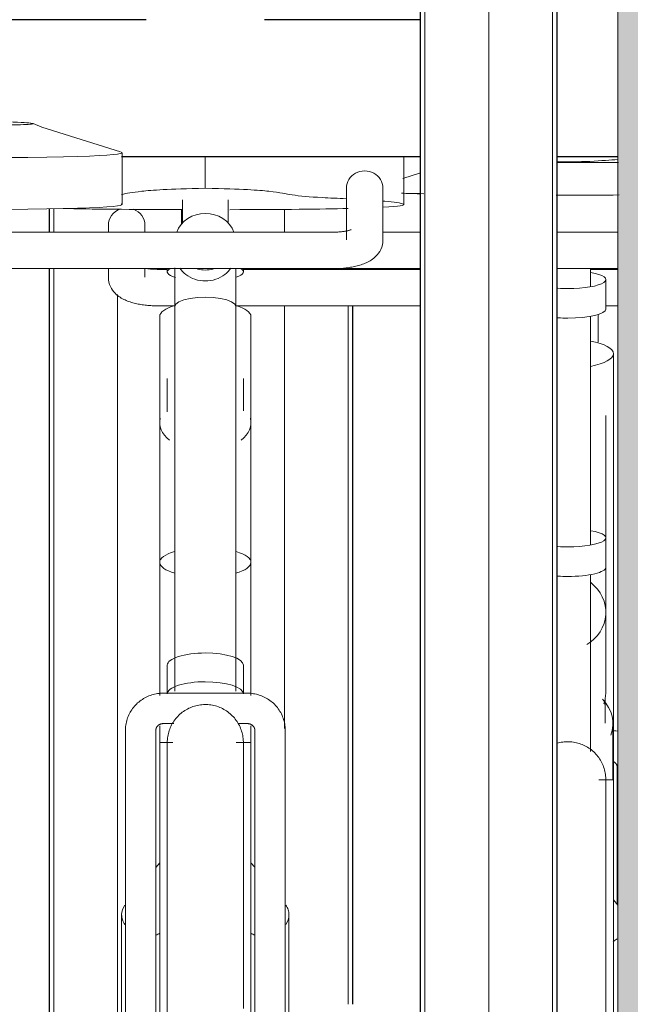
# Model space of a CAD drawing. Extents: x 50445 to 145605, y -10968 to 41989.
# Tile 124 of 256: x 90535 to 90937, y -1281 to -633. Entities that reach past the tile are written whole.
import ezdxf

# ---------------------------------------------------------------- set-up
doc = ezdxf.new("R2010")
doc.units = 0
doc.header["$LTSCALE"] = 414.30304
doc.header["$MEASUREMENT"] = 0
doc.linetypes.add('gestippeld_2_', pattern=[6.35, 3.175, -3.175])
doc.linetypes.add('hartlijn-fijn', pattern=[6, 4, -1, 0, -1])
for name, color, linetype, lineweight in [('A-EQPM', 6, 'CONTINUOUS', 18), ('A-GENM', 6, 'CONTINUOUS', 18), ('S-BEAM', 4, 'CONTINUOUS', 18), ('S-COLS', 6, 'CONTINUOUS', 18), ('S-COLS-HIDN', 5, 'gestippeld_2_', 18)]:
    doc.layers.add(name, color=color, linetype=linetype, lineweight=lineweight)

# ---------------------------------------------------------------- blocks, each defined once
blk = doc.blocks.new('42_KA leemstuc betonkolomafwerking - Type-V76-plotview doorsnede C C  -  1 op 100')
at = {"layer": 'A-GENM'}
h = blk.add_hatch(color=256, dxfattribs=at)
h.paths.add_polyline_path([(9748.73, -2480), (10302.73, -2480), (10302.73, -1463.74), (10278.05, -1462.63), (10273.93, -1460.93), (10261.14, -1452.67), (10259.46, -1449.7), (10258.46, -1444.08), (10257.83, -1434.06), (10258.24, -1407.83), (10261.34, -1402.77), (10266.72, -1399.85), (10272.93, -1399.85), (10278.31, -1402.77), (10281.42, -1407.83), (10281.83, -1410.75), (10281.83, -1438.97), (10289.83, -1439.83), (10302.73, -1439.83), (10302.73, -332.84), (10278.05, -331.72), (10273.93, -330.03), (10261.14, -321.77), (10259.46, -318.8), (10258.46, -313.17), (10257.83, -298.21), (10258.24, -276.92), (10261.34, -271.87), (10266.72, -268.95), (10272.93, -268.95), (10278.31, -271.87), (10281.42, -276.92), (10281.83, -279.84), (10281.83, -308.07), (10289.83, -308.93), (10302.73, -308.93), (10302.73, 530), (9748.73, 530), (9748.73, -2444.34)], flags=0)
h.paths.add_polyline_path([(10273.44, -1435.77), (10275.83, -1435.18), (10273.27, -1435.18)], flags=0)
h.paths.add_polyline_path([(10273.44, -304.86), (10275.83, -304.28), (10273.27, -304.28)], flags=0)
blk.add_line((9748.73, 530), (9748.73, -2480), dxfattribs=at)
blk = doc.blocks.new('97_KA_gestapelde fietsenstalling 8 fietsen 1600x1900 - Type-V114-plotview doorsnede C C  -  1 op 100')
at = {"layer": 'S-COLS', "lineweight": 25}
for p, q in [((9375, -1424.44), (9375, -1439.83)), ((9375, -1463.74), (9375, -2074))]:
    blk.add_line(p, q, dxfattribs=at)
at = {"layer": 'S-COLS', "linetype": 'hartlijn-fijn'}
blk.add_line((9420, -1480.86), (9420, -2160), dxfattribs=at)
at = {"layer": 'S-COLS-HIDN'}
for p, q in [((9378, -1439.83), (9378, -1424.38)), ((9462, -1424.97), (9462, -1434.7)), ((9378, -2074), (9378, -1463.74))]:
    blk.add_line(p, q, dxfattribs=at)
blk = doc.blocks.new('97_KA_gestapelde fietsenstalling 8 fietsen 1600x1900 - Type-V115-plotview doorsnede C C  -  1 op 100')
at = {"layer": 'A-EQPM'}
for p, q in [((9708.93, -1394.04), (9729, -1394.04)), ((9619.06, -1400.87), (9607.56, -1404.6)), ((9413.9, -1435.22), (9413.9, -1439.83)), ((9437.9, -1439.83), (9437.9, -1435.22)), ((9413.9, -1463.74), (9413.9, -1469.43)), ((9437.9, -1469.43), (9437.9, -1463.74)), ((9730.9, -1475.67), (9730.9, -1463.72)), ((9452.63, -1464.27), (9445.9, -1464.27)), ((9619.1, -1464.27), (9502.56, -1464.27)), ((9748.73, -1464.27), (9730.82, -1464.27)), ((9740.9, -1490.44), (9740.9, -1471.01)), ((9445.9, -1488.27), (9457.36, -1488.27)), ((9497.9, -1488.27), (9619.12, -1488.27)), ((9741.31, -1488.27), (9748.73, -1488.27)), ((9730.9, -1645.26), (9730.9, -1495.12)), ((9745.9, -1621.98), (9745.9, -1519.77)), ((9740.9, -1640.96), (9740.9, -1560.49)), ((9745.9, -1800.09), (9745.9, -1589.35)), ((9740.9, -1660.39), (9740.9, -1640.96)), ((9740.9, -1689.95), (9740.9, -1660.39)), ((9730.9, -1781.54), (9730.9, -1665.08)), ((9740.9, -1741.93), (9740.9, -1689.95)), ((9740.9, -1741.93), (9740.9, -1734.42)), ((9740.55, -1762.99), (9740.55, -1747.82)), ((9745.55, -1800.13), (9745.55, -1762.99)), ((9748.4, -1791.81), (9748.4, -1882.24)), ((9745.9, -1800.09), (9736.27, -1800.09)), ((9745.9, -1800.09), (9745.9, -2104.9)), ((9748.73, -1882.62), (9745.9, -1879.17))]:
    blk.add_line(p, q, dxfattribs=at)
at = {"layer": 'A-EQPM', "flags": 128}
for points in [[(9439.37, -1463.78), (9439.91, -1463.86), (9440.47, -1463.94), (9441.05, -1464.01), (9441.64, -1464.07), (9442.24, -1464.12), (9442.85, -1464.17), (9443.47, -1464.2), (9444.09, -1464.23), (9444.72, -1464.25), (9445.36, -1464.26), (9445.9, -1464.27)], [(9413.9, -1469.43), (9414, -1471.09), (9414.28, -1472.71), (9414.72, -1474.24), (9415.3, -1475.64), (9415.97, -1476.9), (9416.71, -1478.04), (9417.49, -1479.04), (9418.3, -1479.93), (9419.11, -1480.72), (9419.93, -1481.42), (9420.75, -1482.05), (9421.57, -1482.61), (9422.39, -1483.13), (9423.21, -1483.59), (9424.03, -1484.02), (9424.85, -1484.42), (9425.67, -1484.78), (9426.5, -1485.12), (9427.34, -1485.43), (9428.18, -1485.72), (9429.03, -1485.99), (9429.89, -1486.25), (9430.76, -1486.48), (9431.63, -1486.7), (9432.52, -1486.9), (9433.41, -1487.09), (9434.31, -1487.26), (9435.22, -1487.42), (9436.14, -1487.57), (9437.07, -1487.7), (9438, -1487.81), (9438.94, -1487.92), (9439.89, -1488.01), (9440.84, -1488.08), (9441.79, -1488.15), (9442.75, -1488.2), (9443.71, -1488.23), (9444.67, -1488.26), (9445.64, -1488.27), (9445.9, -1488.27)], [(9735.9, -1512.15), (9735.9, -1511.03), (9735.9, -1509.9), (9735.9, -1508.76), (9735.9, -1507.61), (9735.9, -1506.45), (9735.9, -1505.29), (9735.9, -1504.13), (9735.9, -1502.98), (9735.9, -1501.82), (9735.9, -1500.67), (9735.9, -1499.52), (9735.9, -1498.38), (9735.9, -1497.25), (9735.9, -1496.14), (9735.9, -1495.03), (9735.9, -1493.94)], [(9748.52, -1768.14), (9747.56, -1767.96), (9746.59, -1767.83), (9745.62, -1767.72)], [(9708.73, -1776.14), (9709.69, -1775.88), (9710.67, -1775.65), (9711.65, -1775.46), (9712.64, -1775.31), (9713.63, -1775.2), (9714.63, -1775.13), (9715.63, -1775.1), (9716.63, -1775.11), (9717.63, -1775.15), (9718.62, -1775.24), (9719.61, -1775.37), (9720.6, -1775.54), (9721.58, -1775.75), (9722.55, -1776), (9723.51, -1776.28), (9724.45, -1776.6), (9725.38, -1776.96), (9726.3, -1777.36), (9727.2, -1777.8), (9728.09, -1778.27), (9728.95, -1778.77), (9729.79, -1779.31), (9730.61, -1779.88), (9731.41, -1780.49), (9732.18, -1781.12), (9732.92, -1781.79), (9733.64, -1782.48), (9734.33, -1783.21), (9734.99, -1783.96), (9735.62, -1784.74), (9736.22, -1785.54), (9736.79, -1786.36), (9737.32, -1787.21), (9737.82, -1788.07), (9738.28, -1788.96), (9738.71, -1789.86), (9739.1, -1790.78), (9739.45, -1791.72), (9739.77, -1792.67), (9740.05, -1793.63), (9740.29, -1794.6), (9740.49, -1795.58), (9740.65, -1796.57), (9740.77, -1797.56), (9740.85, -1798.56), (9740.89, -1799.55), (9740.9, -1800.09)], [(9745.91, -1788.2), (9746.09, -1788.3), (9746.27, -1788.4), (9746.44, -1788.5), (9746.6, -1788.61), (9746.76, -1788.73), (9746.91, -1788.85), (9747.05, -1788.97), (9747.18, -1789.1), (9747.31, -1789.22), (9747.43, -1789.36), (9747.54, -1789.49), (9747.65, -1789.63), (9747.75, -1789.77), (9747.84, -1789.91), (9747.92, -1790.05), (9748, -1790.19), (9748.07, -1790.33), (9748.13, -1790.47), (9748.19, -1790.62), (9748.23, -1790.76), (9748.28, -1790.91), (9748.31, -1791.05), (9748.34, -1791.19), (9748.37, -1791.34), (9748.38, -1791.48), (9748.39, -1791.63), (9748.4, -1791.77), (9748.4, -1791.81)], [(9740.9, -1953.45), (9740.9, -1942.99), (9740.9, -1932.79), (9740.9, -1922.87), (9740.9, -1913.24), (9740.9, -1903.92), (9740.9, -1894.91), (9740.9, -1886.25), (9740.9, -1877.93), (9740.9, -1869.98), (9740.9, -1862.4), (9740.9, -1855.21), (9740.9, -1848.42), (9740.9, -1842.03), (9740.9, -1836.07), (9740.9, -1830.54), (9740.9, -1825.45), (9740.9, -1820.81), (9740.9, -1816.62), (9740.9, -1812.89), (9740.9, -1809.63), (9740.9, -1806.84), (9740.9, -1804.53), (9740.9, -1802.7), (9740.9, -1801.35), (9740.9, -1800.49), (9740.9, -1800.11), (9740.9, -1800.09)], [(9740.9, -1800.09), (9740.9, -1800.34), (9740.9, -1801.07), (9740.9, -1802.29), (9740.9, -1803.99), (9740.9, -1806.17)], [(9740.9, -1800.49), (9740.9, -1800.11), (9740.9, -1800.09)]]:
    blk.add_lwpolyline(points, dxfattribs=at)
at = {"layer": 'A-EQPM'}
for centre, major_axis, ratio, start_param, end_param in [((9425.9, -1435.22), (12, 0), 0.939693, 1.934265, 3.141593), ((9425.9, -1435.22), (12, 0), 0.939693, 0, 1.18758), ((9715.9, -1471.01), (25, 0), 0.237436, 4.712389, 7.208051), ((9715.9, -1471.01), (25, 0), 0.237436, 4.45059, 4.712389), ((9715.9, -1490.44), (25, 0), 0.237436, 4.45059, 4.712389), ((9715.9, -1490.44), (25, 0), 0.237436, 4.712389, 6.283185), ((9715.9, -1519.77), (30, 0), 0.320127, 5.235988, 7.330383), ((9715.9, -1640.96), (25, 0), 0.237436, 4.712389, 7.203975), ((9715.9, -1640.96), (25, 0), 0.237436, 4.45059, 4.712389), ((9715.9, -1660.39), (-25, 0), 0.237436, 1.570796, 3.141593), ((9715.9, -1660.39), (-25, 0), 0.237436, 1.308997, 1.570796), ((9715.9, -1689.95), (25, 0), 0.978148, 5.235988, 7.20753), ((9715.9, -1762.99), (29.65, 0), 0.838671, 5.969026, 6.971977), ((9715.9, -1747.82), (24.65, 0), 0.838671, 6.146443, 6.370818)]:
    blk.add_ellipse(centre, major_axis=major_axis, ratio=ratio, start_param=start_param, end_param=end_param, dxfattribs=at)
for points in [[(9748.78, -1392.02), (9743.77, -1392.34), (9738.35, -1392.79), (9730.36, -1393.21)], [(9715.9, -1393.5), (9713.56, -1393.5), (9711.24, -1393.47), (9708.93, -1393.43)], [(9730.36, -1393.21), (9725.6, -1393.4), (9720.78, -1393.5), (9715.9, -1393.5)], [(9729, -1394.04), (9737.06, -1394.04), (9743.74, -1394.02), (9749.34, -1394)], [(9606.66, -1414.18), (9610.12, -1414.31), (9615.17, -1414.42), (9621.24, -1414.5)], [(9618.6, -1414.56), (9614.09, -1414.44), (9610.13, -1414.31), (9606.67, -1414.18)], [(9708.2, -1415.41), (9710.72, -1415.41), (9713.29, -1415.41), (9715.9, -1415.41)], [(9715.9, -1415.41), (9713.29, -1415.41), (9710.72, -1415.41), (9708.2, -1415.41)], [(9715.9, -1415.41), (9728.22, -1415.41), (9739.45, -1415.39), (9749.68, -1415.34)], [(9749.68, -1415.34), (9739.45, -1415.39), (9728.22, -1415.41), (9715.9, -1415.41)], [(9748.4, -1904.8), (9747.49, -1905.35), (9746.62, -1905.97), (9745.84, -1906.66)]]:
    blk.add_open_spline(points, degree=3, dxfattribs=at)
blk.add_open_spline([(9740.9, -1741.93), (9740.9, -1743.09), (9740.76, -1745.41), (9740.24, -1748.13), (9739.81, -1749.68), (9739.68, -1750.11)], degree=3, knots=[0.5, 0.5, 0.5, 0.5, 0.54166667, 0.58333333, 0.59966448, 0.59966448, 0.59966448, 0.59966448], dxfattribs=at)
at = {"layer": 'S-BEAM', "lineweight": 25}
blk.add_line((9708.93, -1390), (9748.73, -1390), dxfattribs=at)
at = {"layer": 'S-COLS', "linetype": 'hartlijn-fijn'}
for p, q in [((9529.6, -1424.81), (9529.6, -1439.83)), ((9529.6, -1488.08), (9529.6, -1766.34))]:
    blk.add_line(p, q, dxfattribs=at)
at = {"layer": 'S-COLS', "lineweight": 25}
blk.add_line((9574.6, -1947.88), (9574.6, -1488.08), dxfattribs=at)
at = {"layer": 'S-COLS-HIDN'}
blk.add_line((9571.6, -1488.08), (9571.6, -1947.88), dxfattribs=at)
blk = doc.blocks.new('97_KA_gestapelde fietsenstalling 16 fietsen 1600x2900 - Type-V124-plotview doorsnede C C  -  1 op 100')
at = {"layer": 'A-EQPM'}
for p, q in [((9422.87, -1421.64), (9422.87, -1387.56)), ((9477.63, -1410.85), (9477.63, -1389.74)), ((9608.12, -1421.64), (9608.12, -1389.79)), ((9570.38, -1410.75), (9570.38, -1444.95)), ((9594.38, -1444.95), (9594.38, -1410.75)), ((9462.63, -1418.47), (9462.63, -1433.94)), ((9492.63, -1433.94), (9492.63, -1418.47)), ((9562.38, -1439.79), (9307.31, -1439.79)), ((9619.09, -1439.79), (9594.38, -1439.79)), ((9747.63, -1439.79), (9708.93, -1439.79)), ((9317.28, -1463.79), (9562.38, -1463.79)), ((9452.63, -1463.74), (9452.63, -1465.96)), ((9502.63, -1465.96), (9502.63, -1463.74)), ((9562.38, -1463.79), (9619.1, -1463.79)), ((9708.93, -1463.79), (9747.63, -1463.79)), ((9457.63, -1488.79), (9457.63, -1741.79)), ((9497.63, -1741.79), (9497.63, -1488.79)), ((9447.63, -1495.29), (9447.63, -1657.06)), ((9507.63, -1657.06), (9507.63, -1495.29)), ((9452.63, -1536.01), (9452.63, -1558.11)), ((9502.63, -1557.32), (9502.63, -1536.01)), ((9447.63, -1564.87), (9447.63, -1603.36)), ((9507.63, -1603.36), (9507.63, -1564.87)), ((9447.63, -1657.06), (9447.63, -1744.61)), ((9507.63, -1744.61), (9507.63, -1657.42)), ((9452.63, -1724.69), (9452.63, -1743.64)), ((9502.63, -1743.64), (9502.63, -1724.69)), ((9505.13, -1743.15), (9450.13, -1743.15)), ((9425.13, -1767.33), (9425.13, -2074.49)), ((9445.13, -2036.96), (9445.13, -1767.33)), ((9447.63, -1764.73), (9447.63, -1775.62)), ((9450.13, -1763.15), (9456.91, -1763.15)), ((9498.92, -1763.15), (9505.13, -1763.15)), ((9507.63, -1775.62), (9507.63, -1764.73)), ((9510.13, -1767.33), (9510.13, -2036.96)), ((9530.13, -2074.49), (9530.13, -1767.33)), ((9456.29, -1775.62), (9447.63, -1775.62)), ((9447.63, -2080.42), (9447.63, -1775.62)), ((9507.63, -1775.62), (9497.81, -1775.62)), ((9507.63, -1775.62), (9507.63, -2080.42)), ((9447.63, -1854.69), (9445.03, -1857.86)), ((9510.13, -1857.74), (9507.63, -1854.69)), ((9422.63, -1888.86), (9422.63, -2073.34)), ((9532.63, -2000.68), (9532.63, -1888.86))]:
    blk.add_line(p, q, dxfattribs=at)
at = {"layer": 'A-EQPM', "flags": 128}
for points in [[(9421.84, -1386.97), (9370.14, -1370.65), (9364.46, -1368.36)], [(9573.59, -1438.04), (9573.56, -1438.06), (9573.48, -1438.1), (9573.36, -1438.16), (9573.18, -1438.23), (9572.96, -1438.32), (9572.7, -1438.41), (9572.4, -1438.51), (9572.07, -1438.61), (9571.7, -1438.72), (9571.3, -1438.82), (9570.88, -1438.92), (9570.42, -1439.03), (9569.94, -1439.12), (9569.44, -1439.22), (9568.91, -1439.3), (9568.37, -1439.38), (9567.81, -1439.46), (9567.24, -1439.53), (9566.65, -1439.59), (9566.05, -1439.64), (9565.43, -1439.69), (9564.81, -1439.72), (9564.19, -1439.75), (9563.56, -1439.77), (9562.92, -1439.79), (9562.38, -1439.79)], [(9748.81, -1439.77), (9748.17, -1439.79), (9747.63, -1439.79)], [(9594.38, -1444.95), (9594.29, -1446.62), (9594, -1448.23), (9593.56, -1449.76), (9592.98, -1451.16), (9592.31, -1452.43), (9591.57, -1453.56), (9590.79, -1454.56), (9589.99, -1455.45), (9589.17, -1456.24), (9588.35, -1456.94), (9587.53, -1457.57), (9586.71, -1458.14), (9585.89, -1458.65), (9585.07, -1459.12), (9584.26, -1459.54), (9583.43, -1459.94), (9582.61, -1460.3), (9581.78, -1460.64), (9580.94, -1460.95), (9580.1, -1461.24), (9579.25, -1461.51), (9578.39, -1461.77), (9577.52, -1462), (9576.65, -1462.22), (9575.76, -1462.42), (9574.87, -1462.61), (9573.97, -1462.79), (9573.06, -1462.94), (9572.14, -1463.09), (9571.21, -1463.22), (9570.28, -1463.34), (9569.34, -1463.44), (9568.39, -1463.53), (9567.44, -1463.61), (9566.49, -1463.67), (9565.53, -1463.72), (9564.57, -1463.75), (9563.61, -1463.78), (9562.64, -1463.79), (9562.38, -1463.79)], [(9457.63, -1488.79), (9457.63, -1487.68), (9457.63, -1486.55), (9457.63, -1485.42), (9457.63, -1484.28), (9457.63, -1483.13), (9457.63, -1481.97), (9457.63, -1480.81), (9457.63, -1479.66), (9457.63, -1478.5), (9457.63, -1477.34), (9457.63, -1476.19), (9457.63, -1475.04), (9457.63, -1473.9), (9457.63, -1472.77), (9457.63, -1471.66), (9457.63, -1470.55), (9457.63, -1469.46), (9457.63, -1468.39), (9457.63, -1467.34), (9457.63, -1466.3), (9457.63, -1465.29), (9457.63, -1464.3), (9457.63, -1463.34)], [(9497.63, -1463.9), (9497.63, -1464.87), (9497.63, -1465.88), (9497.63, -1466.9), (9497.63, -1467.95), (9497.63, -1469.01), (9497.63, -1470.09), (9497.63, -1471.19), (9497.63, -1472.3), (9497.63, -1473.43), (9497.63, -1474.56), (9497.63, -1475.7), (9497.63, -1476.85), (9497.63, -1478.01), (9497.63, -1479.17), (9497.63, -1480.33), (9497.63, -1481.49), (9497.63, -1482.64), (9497.63, -1483.79), (9497.63, -1484.94), (9497.63, -1486.08), (9497.63, -1487.21), (9497.63, -1488.32), (9497.63, -1488.79)], [(9748.86, -1463.78), (9747.89, -1463.79), (9747.63, -1463.79)], [(9457.63, -1488.79), (9458.31, -1487.17), (9460.31, -1485.66), (9463.49, -1484.37), (9467.63, -1483.37), (9472.46, -1482.75), (9477.63, -1482.54)], [(9477.63, -1482.54), (9482.81, -1482.75), (9487.63, -1483.37), (9491.78, -1484.37), (9494.95, -1485.66), (9496.95, -1487.17), (9497.63, -1488.79)], [(9450.13, -1743.15), (9449.15, -1743.17), (9448.18, -1743.22), (9447.2, -1743.32), (9446.23, -1743.45), (9445.27, -1743.61), (9444.31, -1743.81), (9443.36, -1744.05), (9442.42, -1744.33), (9441.5, -1744.64), (9440.58, -1744.98), (9439.68, -1745.37), (9438.79, -1745.78), (9437.92, -1746.23), (9437.07, -1746.71), (9436.23, -1747.23), (9435.42, -1747.78), (9434.63, -1748.36), (9433.86, -1748.97), (9433.11, -1749.61), (9432.4, -1750.29), (9431.71, -1750.99), (9431.04, -1751.71), (9430.41, -1752.47), (9429.81, -1753.25), (9429.24, -1754.05), (9428.7, -1754.88), (9428.2, -1755.73), (9427.73, -1756.6), (9427.3, -1757.48), (9426.9, -1758.39), (9426.55, -1759.31), (9426.23, -1760.25), (9425.95, -1761.2), (9425.71, -1762.16), (9425.51, -1763.13), (9425.36, -1764.11), (9425.24, -1765.09), (9425.17, -1766.08), (9425.13, -1767.07), (9425.13, -1767.33)], [(9530.13, -1767.33), (9530.11, -1766.34), (9530.05, -1765.35), (9529.94, -1764.37), (9529.8, -1763.39), (9529.61, -1762.42), (9529.38, -1761.46), (9529.12, -1760.5), (9528.81, -1759.56), (9528.46, -1758.64), (9528.08, -1757.73), (9527.66, -1756.83), (9527.2, -1755.96), (9526.7, -1755.11), (9526.18, -1754.27), (9525.61, -1753.46), (9525.02, -1752.68), (9524.4, -1751.92), (9523.74, -1751.18), (9523.06, -1750.47), (9522.35, -1749.79), (9521.61, -1749.14), (9520.85, -1748.52), (9520.06, -1747.93), (9519.26, -1747.38), (9518.43, -1746.85), (9517.58, -1746.36), (9516.71, -1745.9), (9515.83, -1745.47), (9514.93, -1745.08), (9514.02, -1744.73), (9513.09, -1744.41), (9512.16, -1744.12), (9511.21, -1743.87), (9510.25, -1743.66), (9509.29, -1743.49), (9508.32, -1743.35), (9507.35, -1743.25), (9506.37, -1743.18), (9505.4, -1743.15), (9505.13, -1743.15)], [(9452.63, -1775.62), (9452.65, -1774.62), (9452.71, -1773.62), (9452.81, -1772.62), (9452.95, -1771.63), (9453.13, -1770.65), (9453.35, -1769.67), (9453.61, -1768.71), (9453.9, -1767.75), (9454.24, -1766.81), (9454.61, -1765.88), (9455.01, -1764.97), (9455.46, -1764.07), (9455.94, -1763.19), (9456.45, -1762.34), (9457, -1761.5), (9457.58, -1760.69), (9458.19, -1759.9), (9458.84, -1759.13), (9459.51, -1758.39), (9460.22, -1757.68), (9460.95, -1757), (9461.7, -1756.35), (9462.49, -1755.73), (9463.29, -1755.14), (9464.13, -1754.58), (9464.98, -1754.06), (9465.85, -1753.57), (9466.74, -1753.11), (9467.65, -1752.7), (9468.57, -1752.32), (9469.51, -1751.97), (9470.47, -1751.67), (9471.43, -1751.4), (9472.4, -1751.17), (9473.38, -1750.98), (9474.37, -1750.83), (9475.37, -1750.72), (9476.36, -1750.65), (9477.36, -1750.62), (9478.36, -1750.63), (9479.36, -1750.68), (9480.36, -1750.77), (9481.35, -1750.89), (9482.33, -1751.06), (9483.31, -1751.27), (9484.28, -1751.52), (9485.24, -1751.8), (9486.19, -1752.13), (9487.12, -1752.49), (9488.04, -1752.88), (9488.94, -1753.32), (9489.82, -1753.79), (9490.68, -1754.29), (9491.53, -1754.83), (9492.35, -1755.4), (9493.14, -1756.01), (9493.91, -1756.64), (9494.66, -1757.31), (9495.38, -1758.01), (9496.07, -1758.73), (9496.73, -1759.48), (9497.36, -1760.26), (9497.96, -1761.06), (9498.52, -1761.88), (9499.06, -1762.73), (9499.55, -1763.6), (9500.02, -1764.48), (9500.44, -1765.39), (9500.83, -1766.31), (9501.19, -1767.24), (9501.5, -1768.19), (9501.78, -1769.15), (9502.02, -1770.12), (9502.22, -1771.1), (9502.38, -1772.09), (9502.5, -1773.08), (9502.59, -1774.08), (9502.63, -1775.08), (9502.63, -1775.62)], [(9445.13, -1767.33), (9445.14, -1767.19), (9445.15, -1767.04), (9445.16, -1766.9), (9445.18, -1766.76), (9445.21, -1766.61), (9445.24, -1766.47), (9445.28, -1766.32), (9445.33, -1766.18), (9445.39, -1766.04), (9445.45, -1765.89), (9445.51, -1765.75), (9445.59, -1765.61), (9445.67, -1765.47), (9445.76, -1765.33), (9445.85, -1765.19), (9445.96, -1765.05), (9446.07, -1764.91), (9446.19, -1764.78), (9446.31, -1764.65), (9446.45, -1764.52), (9446.59, -1764.4), (9446.73, -1764.28), (9446.89, -1764.16), (9447.05, -1764.05), (9447.22, -1763.95), (9447.39, -1763.85), (9447.57, -1763.75), (9447.76, -1763.66), (9447.95, -1763.58), (9448.15, -1763.5), (9448.35, -1763.43), (9448.56, -1763.37), (9448.76, -1763.31), (9448.98, -1763.27), (9449.19, -1763.23), (9449.41, -1763.19), (9449.63, -1763.17), (9449.85, -1763.16), (9450.07, -1763.15), (9450.13, -1763.15)], [(9505.13, -1763.15), (9505.35, -1763.15), (9505.58, -1763.17), (9505.8, -1763.19), (9506.01, -1763.22), (9506.23, -1763.25), (9506.44, -1763.3), (9506.65, -1763.35), (9506.86, -1763.41), (9507.06, -1763.48), (9507.26, -1763.56), (9507.46, -1763.64), (9507.64, -1763.72), (9507.83, -1763.82), (9508, -1763.92), (9508.17, -1764.02), (9508.33, -1764.13), (9508.49, -1764.25), (9508.64, -1764.37), (9508.78, -1764.49), (9508.92, -1764.62), (9509.05, -1764.75), (9509.17, -1764.88), (9509.28, -1765.01), (9509.38, -1765.15), (9509.48, -1765.29), (9509.57, -1765.43), (9509.66, -1765.57), (9509.73, -1765.71), (9509.8, -1765.85), (9509.86, -1766), (9509.92, -1766.14), (9509.97, -1766.28), (9510.01, -1766.43), (9510.05, -1766.57), (9510.08, -1766.72), (9510.1, -1766.86), (9510.12, -1767.01), (9510.13, -1767.15), (9510.13, -1767.29), (9510.13, -1767.33)], [(9452.63, -1776.01), (9452.63, -1775.63), (9452.63, -1775.62)], [(9452.63, -1782.36), (9452.63, -1780.05), (9452.63, -1778.22), (9452.63, -1776.87), (9452.63, -1776.01), (9452.63, -1775.63), (9452.63, -1775.62)], [(9452.63, -1775.62), (9452.63, -1775.86), (9452.63, -1776.59), (9452.63, -1777.81), (9452.63, -1779.51), (9452.63, -1781.69), (9452.63, -1784.35), (9452.63, -1787.49), (9452.63, -1791.09), (9452.63, -1795.16), (9452.63, -1799.68), (9452.63, -1804.65), (9452.63, -1810.06), (9452.63, -1815.91), (9452.63, -1822.17), (9452.63, -1828.86), (9452.63, -1835.94), (9452.63, -1843.41), (9452.63, -1851.27), (9452.63, -1859.49), (9452.63, -1868.06), (9452.63, -1876.98), (9452.63, -1886.22), (9452.63, -1895.77), (9452.63, -1905.61), (9452.63, -1915.74), (9452.63, -1926.12), (9452.63, -1936.76), (9452.63, -1947.62), (9452.63, -1958.7)], [(9502.63, -1776.01), (9502.63, -1775.63), (9502.63, -1775.62)], [(9502.63, -1950.59), (9502.63, -1939.67), (9502.63, -1928.97), (9502.63, -1918.51), (9502.63, -1908.32), (9502.63, -1898.39), (9502.63, -1888.76), (9502.63, -1879.44), (9502.63, -1870.44), (9502.63, -1861.77), (9502.63, -1853.45), (9502.63, -1845.5), (9502.63, -1837.92), (9502.63, -1830.73), (9502.63, -1823.94), (9502.63, -1817.56), (9502.63, -1811.6), (9502.63, -1806.07), (9502.63, -1800.98), (9502.63, -1796.33), (9502.63, -1792.14), (9502.63, -1788.41), (9502.63, -1785.15), (9502.63, -1782.36), (9502.63, -1780.05), (9502.63, -1778.22), (9502.63, -1776.87), (9502.63, -1776.01), (9502.63, -1775.63), (9502.63, -1775.62)], [(9502.63, -1775.62), (9502.63, -1775.86), (9502.63, -1776.59), (9502.63, -1777.81), (9502.63, -1779.51), (9502.63, -1781.69), (9502.63, -1782.92)]]:
    blk.add_lwpolyline(points, dxfattribs=at)
at = {"layer": 'A-EQPM'}
for centre, major_axis, ratio, start_param, end_param in [((9582.38, -1410.75), (12, 0), 0.939693, 0, 3.141593), ((9477.63, -1446.07), (20, 0), 0.931915, 1.570796, 2.797325), ((9477.63, -1446.07), (20, 0), 0.931915, 0.344268, 1.570796), ((9477.63, -1465.96), (25, 0), 0.237436, 2.755893, 3.811591), ((9477.63, -1446.07), (20, 0), 0.931915, 4.45059, 4.712389), ((9477.63, -1446.07), (20, 0), 0.931915, 4.712389, 4.974188), ((9477.63, -1465.96), (25, 0), 0.237436, 5.662388, 6.668885), ((9477.63, -1495.29), (30, 0), 0.320127, 2.293457, 3.141593), ((9477.63, -1495.29), (30, 0), 0.320127, 0, 0.848135), ((9477.63, -1564.87), (30, 0), 0.642922, 3.001013, 3.804386), ((9477.63, -1564.87), (30, 0), 0.642922, 5.620392, 6.423765), ((9477.63, -1657.06), (30, 0), 0.320127, 2.305075, 3.98686), ((9477.63, -1657.06), (30, 0), 0.320127, 5.437917, 7.112304), ((9477.63, -1724.69), (25, 0), 0.320127, 1.570796, 3.141593), ((9477.63, -1724.69), (25, 0), 0.320127, 0, 1.570796), ((9477.63, -1743.64), (25, 0), 0.320127, 1.570796, 3.141593), ((9477.63, -1743.64), (25, 0), 0.320127, 0, 1.570796)]:
    blk.add_ellipse(centre, major_axis=major_axis, ratio=ratio, start_param=start_param, end_param=end_param, dxfattribs=at)
for points, knots in [([(9305.48, -1369.56), (9335.96, -1369.56), (9356.14, -1369.17), (9367.92, -1368.56), (9358.34, -1367.48), (9331.5, -1366.67), (9318.65, -1368.11), (9306.85, -1368.73)], [0, 0, 0, 0, 0.0750352, 0.1415308, 0.2184258, 0.31038, 0.3957861, 0.3957861, 0.3957861, 0.3957861]), ([(9477.63, -1410.85), (9452.91, -1411.45), (9432.86, -1412.85), (9425.99, -1414.32), (9422.5, -1414.93)], [-0.7724372, -0.7724372, -0.7724372, -0.7724372, -0.6784828, -0.5895216, -0.5895216, -0.5895216, -0.5895216]), ([(9570.46, -1417.83), (9564.79, -1417.56), (9550, -1416.91), (9534.24, -1415.58), (9524.16, -1412.97), (9502.36, -1411.45), (9477.63, -1410.85)], [-0.39426, -0.39426, -0.39426, -0.39426, -0.3222089, -0.1989454, -0.0939544, 0, 0, 0, 0]), ([(9594.31, -1423.44), (9617.12, -1422.21), (9606.79, -1420.47), (9594.8, -1419.36), (9594.34, -1419.32)], [-0.6570818, -0.6570818, -0.6570818, -0.6570818, -0.5012721, -0.4949891, -0.4949891, -0.4949891, -0.4949891]), ([(9460.82, -1463.51), (9461.91, -1465.06), (9464.79, -1468.06), (9470.66, -1471.17), (9475.31, -1471.92), (9477.63, -1471.92)], [0.6818417, 0.6818417, 0.6818417, 0.6818417, 0.7777778, 0.8888889, 1, 1, 1, 1]), ([(9477.63, -1471.92), (9479.96, -1471.92), (9484.61, -1471.17), (9490.45, -1468.09), (9493.32, -1465.1), (9494.4, -1463.57)], [0, 0, 0, 0, 0.1111111, 0.2222222, 0.3167031, 0.3167031, 0.3167031, 0.3167031])]:
    blk.add_open_spline(points, degree=3, knots=knots, dxfattribs=at)
for points in [[(9292.38, -1390.93), (9405.32, -1390.93), (9426.9, -1388.93), (9422.31, -1387.12)], [(9422.31, -1387.12), (9426.9, -1388.93), (9405.32, -1390.93), (9292.38, -1390.93)], [(9422.31, -1421.2), (9426.9, -1423.01), (9405.32, -1425.01), (9292.38, -1425.01)], [(9384.13, -1424.25), (9401.64, -1424.66), (9429.2, -1424.88), (9462.43, -1424.98)], [(9493.8, -1425), (9528.99, -1424.93), (9554.02, -1424.65), (9571.47, -1424.24)], [(9422.63, -1888.86), (9422.63, -1886.64), (9423.33, -1884.5), (9424.64, -1882.72)], [(9530.62, -1882.72), (9531.28, -1883.61), (9532.29, -1885.57), (9532.63, -1887.75), (9532.63, -1888.86)], [(9424.64, -1895.44), (9423.99, -1894.41), (9422.98, -1892.23), (9422.63, -1889.97), (9422.63, -1888.86)], [(9532.63, -1888.86), (9532.63, -1891.08), (9531.93, -1893.38), (9530.62, -1895.44)], [(9447.68, -1901.06), (9446.9, -1901.57), (9446.04, -1902.01), (9445.13, -1902.36)], [(9510.13, -1902.36), (9509.22, -1902.01), (9508.35, -1901.58), (9507.58, -1901.07)]]:
    blk.add_open_spline(points, degree=3, dxfattribs=at)
at = {"layer": 'S-BEAM', "lineweight": 25}
for p, q in [((9438.69, -1300), (9335.07, -1300)), ((9618.92, -1300), (9516.57, -1300)), ((9618.92, -1300), (9618.92, -1306)), ((9618.92, -1306), (9618.92, -1384)), ((9618.92, -1384), (9618.92, -1390)), ((9422.48, -1390), (9618.92, -1390))]:
    blk.add_line(p, q, dxfattribs=at)
at = {"layer": 'S-COLS', "lineweight": 25}
for p, q in [((9618.93, -1210), (9618.93, -2163.14)), ((9708.93, -2163.14), (9708.93, -1210))]:
    blk.add_line(p, q, dxfattribs=at)
at = {"layer": 'S-COLS', "linetype": 'hartlijn-fijn'}
blk.add_line((9663.93, -1210), (9663.93, -2160), dxfattribs=at)
at = {"layer": 'S-COLS-HIDN'}
for p, q in [((9621.93, -1210), (9621.93, -2160)), ((9705.93, -2160), (9705.93, -1210))]:
    blk.add_line(p, q, dxfattribs=at)

msp = doc.modelspace()

# ---------------------------------------------------------------- block references
at = {"layer": 'A-EQPM'}
for name in ['97_KA_gestapelde fietsenstalling 16 fietsen 1600x2900 - Type-V124-plotview doorsnede C C  -  1 op 100', '97_KA_gestapelde fietsenstalling 8 fietsen 1600x1900 - Type-V114-plotview doorsnede C C  -  1 op 100', '97_KA_gestapelde fietsenstalling 8 fietsen 1600x1900 - Type-V115-plotview doorsnede C C  -  1 op 100']:
    msp.add_blockref(name, (81179.52, 667.18), dxfattribs=at)
at = {"layer": 'A-GENM'}
msp.add_blockref('42_KA leemstuc betonkolomafwerking - Type-V76-plotview doorsnede C C  -  1 op 100', (81179.52, 667.18), dxfattribs=at)

doc.saveas('drawing.dxf')
